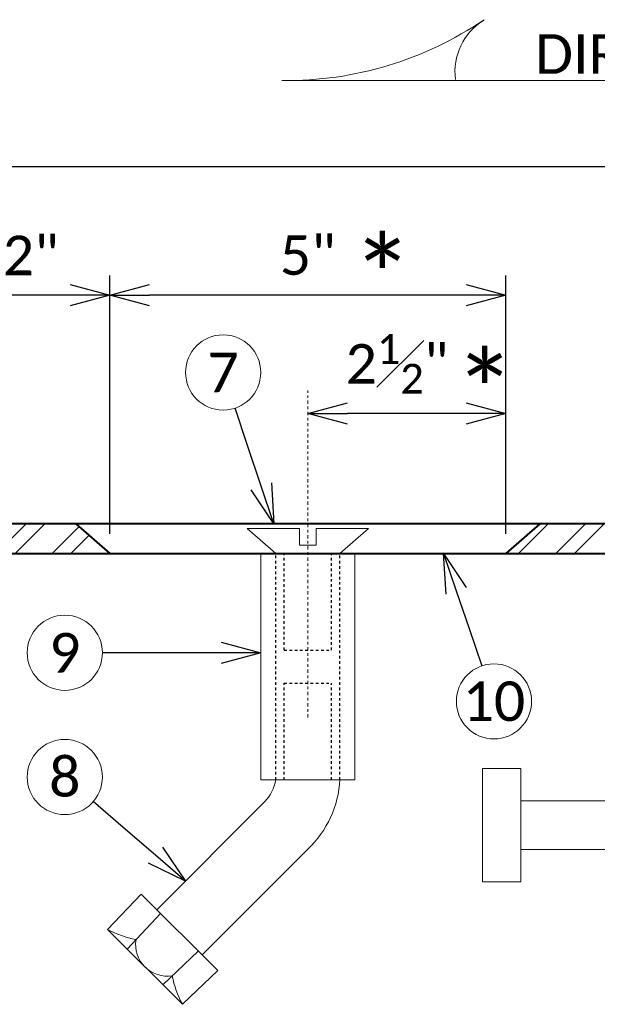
# Model space of a CAD drawing. Header units: metres. Extents: x -113 to 705, y -50 to 519.
# Tile 168 of 208: x 75 to 97, y 294 to 332. Entities that reach past the tile are written whole.
import ezdxf
from ezdxf import colors
from ezdxf.entities.mleader import LeaderData, LeaderLine
from ezdxf.enums import TextEntityAlignment as Align
from ezdxf.math import Vec2, Vec3

# ---------------------------------------------------------------- set-up
doc = ezdxf.new("R2010")
doc.units = ezdxf.units.M
doc.header["$MEASUREMENT"] = 0
doc.linetypes.add('Wisdot2', pattern=[0.125, 0.0625, -0.0625])
doc.linetypes.add('Wisdot4', pattern=[0.28125, 0.125, -0.0625, 0.03125, -0.0625])
for name, color, linetype, lineweight in [('B_ANNO_DIM', 7, 'Continuous', 18), ('B_ANNO_SYMB', 7, 'Continuous', 18), ('B_ANNO_TEXT', 7, 'Continuous', 18), ('B_CNTR', 1, 'Wisdot4', 18), ('B_DETAIL', 7, 'Continuous', 18), ('B_DETAIL_HIDDEN', 7, 'Wisdot2', 25), ('B_DETAIL_OBJ', 7, 'Continuous', 40), ('B_STEEL', 92, 'Continuous', 18)]:
    doc.layers.add(name, color=color, linetype=linetype, lineweight=lineweight)
doc.styles.add('Annotative', font='calibri.ttf', dxfattribs={"height": 0.0625})
doc.styles.get("Standard").update_dxf_attribs({"font": 'calibri.ttf'})
doc.dimstyles.new('Annotative', dxfattribs={"dimscale": 0, "dimtxt": 0.0625, "dimasz": 0.0625, "dimexe": 0.03125, "dimexo": 0.03125, "dimgap": 0.03125, "dimtad": 1, "dimdec": 3, "dimzin": 3, "dimdsep": 46, "dimlunit": 4, "dimtxsty": 'Standard', "dimblk": 'OPEN30', "dimcen": 0.03125, "dimaunit": 1, "dimadec": 0, "dimazin": 3, "dimtfac": 0.75, "dimtdec": 3, "dimtofl": 0, "dimtmove": 0, "dimatfit": 3, "dimldrblk": 'OPEN30', "dimfxl": 1, "dimtfill": 1, "dimfrac": 1, "dimtolj": 1, "dimtzin": 0, "dimarcsym": 0})

# ---------------------------------------------------------------- blocks, each defined once
blk = doc.blocks.new('_Open30')
at = {"color": 0, "linetype": 'ByBlock', "lineweight": -2}
for p, q in [((-1, 0.268), (0, 0)), ((0, 0), (-1, -0.268)), ((0, 0), (-1, 0))]:
    blk.add_line(p, q, dxfattribs=at)
blk = doc.blocks.new('*D1848')
at = {"layer": 'B_ANNO_DIM', "color": 0, "lineweight": -2, "transparency": 16777216}
for p, q in [((185.549, 46.513), (185.549, 60.052)), ((252.01, 46.513), (252.01, 60.052)), ((250.51, 59.302), (187.049, 59.302))]:
    blk.add_line(p, q, dxfattribs=at)
at = {"layer": 'Defpoints', "color": 0, "transparency": 16777216}
for p in [(185.549, 59.302), (185.549, 45.763), (252.01, 45.763)]:
    blk.add_point(p, dxfattribs=at)
at = {"layer": 'B_ANNO_DIM', "color": 0, "lineweight": -2, "transparency": 16777216, "xscale": 1.5, "yscale": 1.5, "zscale": 1.5, "rotation": 180}
blk.add_blockref('_Open30', (185.549, 59.302), dxfattribs=at)
at = {"layer": 'B_ANNO_DIM', "color": 0, "lineweight": -2, "transparency": 16777216, "xscale": 1.5, "yscale": 1.5, "zscale": 1.5}
blk.add_blockref('_Open30', (252.01, 59.302), dxfattribs=at)
at = {"layer": 'B_ANNO_DIM', "color": 0, "transparency": 16777216, "insert": (218.78, 60.821), "char_height": 1.5, "attachment_point": 5, "bg_fill": 3, "box_fill_scale": 1.25, "bg_fill_color": 256, "bg_fill_true_color": 13158600, "bg_fill_transparency": 0}
blk.add_mtext('\\A1;2\'-0"', dxfattribs=at)
blk = doc.blocks.new('*D1853')
at = {"layer": 'B_ANNO_DIM', "color": 0, "lineweight": -2, "transparency": 16777216}
for p, q in [((191.542, 45.388), (191.542, 55.187)), ((206.556, 45.388), (206.556, 55.187)), ((205.056, 54.437), (193.042, 54.437))]:
    blk.add_line(p, q, dxfattribs=at)
at = {"layer": 'Defpoints', "color": 0, "transparency": 16777216}
for p in [(191.542, 54.437), (191.542, 44.638), (206.556, 44.638)]:
    blk.add_point(p, dxfattribs=at)
at = {"layer": 'B_ANNO_DIM', "color": 0, "lineweight": -2, "transparency": 16777216, "xscale": 1.5, "yscale": 1.5, "zscale": 1.5, "rotation": 180}
blk.add_blockref('_Open30', (191.542, 54.437), dxfattribs=at)
at = {"layer": 'B_ANNO_DIM', "color": 0, "lineweight": -2, "transparency": 16777216, "xscale": 1.5, "yscale": 1.5, "zscale": 1.5}
blk.add_blockref('_Open30', (206.556, 54.437), dxfattribs=at)
at = {"layer": 'B_ANNO_DIM', "color": 0, "transparency": 16777216, "insert": (199.049, 55.948), "char_height": 1.5, "attachment_point": 5, "bg_fill": 3, "box_fill_scale": 1.25, "bg_fill_color": 256, "bg_fill_true_color": 13158600, "bg_fill_transparency": 0}
blk.add_mtext('\\A1;5"', dxfattribs=at)
blk = doc.blocks.new('*D1891')
at = {"layer": 'B_ANNO_DIM', "color": 0, "lineweight": -2, "transparency": 16777216}
blk.add_line((190.042, 54.437), (187.049, 54.437), dxfattribs=at)
at = {"layer": 'Defpoints', "color": 0, "transparency": 16777216}
for p in [(185.549, 54.437), (185.549, 54.437), (191.542, 54.437)]:
    blk.add_point(p, dxfattribs=at)
at = {"layer": 'B_ANNO_DIM', "color": 0, "lineweight": -2, "transparency": 16777216, "xscale": 1.5, "yscale": 1.5, "zscale": 1.5, "rotation": 180}
blk.add_blockref('_Open30', (185.549, 54.437), dxfattribs=at)
at = {"layer": 'B_ANNO_DIM', "color": 0, "lineweight": -2, "transparency": 16777216, "xscale": 1.5, "yscale": 1.5, "zscale": 1.5}
blk.add_blockref('_Open30', (191.542, 54.437), dxfattribs=at)
at = {"layer": 'B_ANNO_DIM', "color": 0, "transparency": 16777216, "insert": (188.546, 55.944), "char_height": 1.5, "attachment_point": 5, "bg_fill": 3, "box_fill_scale": 1.25, "bg_fill_color": 256, "bg_fill_true_color": 13158600, "bg_fill_transparency": 0}
blk.add_mtext('\\A1;2"', dxfattribs=at)
blk = doc.blocks.new('*D1842')
at = {"layer": 'B_ANNO_DIM', "color": 0, "lineweight": -2, "transparency": 16777216}
blk.add_line((205.056, 49.949), (200.549, 49.949), dxfattribs=at)
at = {"layer": 'Defpoints', "color": 0, "transparency": 16777216}
for p in [(199.049, 49.949), (199.049, 49.949), (206.556, 49.949)]:
    blk.add_point(p, dxfattribs=at)
at = {"layer": 'B_ANNO_DIM', "color": 0, "lineweight": -2, "transparency": 16777216, "xscale": 1.5, "yscale": 1.5, "zscale": 1.5, "rotation": 180}
blk.add_blockref('_Open30', (199.049, 49.949), dxfattribs=at)
at = {"layer": 'B_ANNO_DIM', "color": 0, "lineweight": -2, "transparency": 16777216, "xscale": 1.5, "yscale": 1.5, "zscale": 1.5}
blk.add_blockref('_Open30', (206.556, 49.949), dxfattribs=at)
at = {"layer": 'B_ANNO_DIM', "color": 0, "transparency": 16777216, "insert": (202.433, 51.831), "char_height": 1.5, "attachment_point": 5, "bg_fill": 3, "box_fill_scale": 1.25, "bg_fill_color": 256, "bg_fill_true_color": 13158600, "bg_fill_transparency": 0}
blk.add_mtext('\\A1;2{\\H0.75x;\\S1#2;}"', dxfattribs=at)
blk = doc.blocks.new('*U1841')
at = {"layer": 'B_STEEL'}
h = blk.add_hatch(dxfattribs=at)
h.set_pattern_fill('ANSI32', color=256, scale=4)
h.set_pattern_definition([(45, (147.736, -313.11), (-1.06066, 1.06066), []), (45, (148.4431, -313.11), (-1.06066, 1.06066), [])])
h.paths.add_polyline_path([(234.1182, 45.7634), (243.5557, 45.7634), (244.8491, 44.6384), (234.1182, 44.6384)])
h.paths.add_polyline_path([(228.2622, 45.7634), (234.1182, 45.7634), (234.1182, 44.6384), (228.2622, 44.6384)])
h.paths.add_polyline_path([(207.8419, 45.7634), (228.2622, 45.7634), (228.2622, 44.6384), (206.5558, 44.6384)])
h.paths.add_polyline_path([(185.5489, 45.7634), (190.2529, 45.7634), (191.5421, 44.6384), (185.5489, 44.6384)])
h.paths.add_polyline_path([(248.5785, 45.7634), (252.0101, 45.7634), (252.0101, 44.6384), (247.2851, 44.6384)])
at = {"layer": 'B_ANNO_DIM'}
blk.add_line((198.0623, 62.5768), (232.6897, 62.5768), dxfattribs=at)
for centre, radius, start, end in [((198.2462, 75.8647), 13.2866, 269.35893, 304.28104), ((206.8979, 62.919), 2.2699, 121.40406, 187.55691)]:
    blk.add_arc(centre, radius, start, end, dxfattribs=at)
at = {"layer": 'B_ANNO_SYMB'}
for centre in [(189.8327, 40.8715), (206.1077, 39.0258), (189.8327, 36.1581)]:
    blk.add_circle(centre, 1.4255, dxfattribs=at)
at = {"layer": 'B_DETAIL'}
for p, q in [((197.4161, 35.224), (193.3223, 31.1241)), ((199.0451, 33.4199), (195.0401, 29.4089)), ((217.027, 33.4147), (207.129, 33.4147)), ((192.7263, 31.7192), (191.4511, 30.3732)), ((192.7263, 31.7192), (195.6361, 28.8138)), ((193.4688, 30.9778), (192.1936, 29.6319)), ((191.4511, 30.3732), (194.292, 27.5366)), ((194.8936, 29.5552), (193.5495, 28.2779)), ((195.6361, 28.8138), (194.292, 27.5366))]:
    blk.add_line(p, q, dxfattribs=at)
at = {"layer": 'B_DETAIL', "flags": 128}
for points in [[(200.2669, 44.6384), (201.3499, 45.5804), (199.3609, 45.5804), (199.3609, 44.9504), (198.7339, 44.9504), (198.7339, 45.5804), (196.7479, 45.5804), (197.8309, 44.6384)], [(200.8339, 44.6384), (200.8339, 36.0554), (197.2639, 36.0554), (197.2639, 44.6384)], [(217.027, 35.2517), (207.129, 35.2517)]]:
    blk.add_lwpolyline(points, dxfattribs=at)
blk.add_lwpolyline([(207.129, 32.187), (205.6686, 32.187), (205.6686, 36.4793), (207.129, 36.4793)], close=True, dxfattribs=at)
at = {"layer": 'B_DETAIL'}
for centre, radius, start, end in [((196.3599, 36.2703), 1.4866, 315.27058, 351.6902), ((196.3502, 36.2703), 3.9226, 313.39403, 356.86011), ((193.7198, 29.8045), 1.2008, 171.08219, 279.02086)]:
    blk.add_arc(centre, radius, start, end, dxfattribs=at)
blk.add_ellipse((192.9274, 33.4936), major_axis=(2.6211, -2.6179), ratio=0.924121, start_param=5.0310194, end_param=5.3471517, dxfattribs=at)
at = {"layer": 'B_DETAIL', "extrusion": (0, 0, -1)}
blk.add_ellipse((197.4102, 29.0176), major_axis=(-2.6218, 2.6172), ratio=0.924121, start_param=5.0310194, end_param=5.3471517, dxfattribs=at)
at = {"layer": 'B_DETAIL_HIDDEN', "ltscale": 0.5}
for p, q in [((197.8309, 36.0554), (197.8309, 44.6384)), ((198.1519, 40.9694), (198.1519, 44.6384)), ((199.9459, 40.9694), (199.9459, 44.6384)), ((200.2669, 36.0554), (200.2669, 44.6384)), ((198.1519, 40.9694), (199.9459, 40.9694)), ((198.1519, 36.0554), (198.1519, 39.7244)), ((198.1519, 39.7244), (199.9459, 39.7244)), ((199.9459, 36.0554), (199.9459, 39.7244))]:
    blk.add_line(p, q, dxfattribs=at)
at = {"layer": 'B_DETAIL_OBJ'}
for p, q in [((190.2529, 45.7634), (191.5421, 44.6384)), ((207.8419, 45.7634), (206.5558, 44.6384))]:
    blk.add_line(p, q, dxfattribs=at)
at = {"style": 'Annotative'}
blk.add_attdef('DIM4', text='', height=1.5, dxfattribs=at).set_placement((73.9918, 167.7838), align=Align.MIDDLE_CENTER)
at = {"layer": 'B_ANNO_DIM', "insert": (229.5616, 62.8161), "char_height": 1.5, "attachment_point": 9, "line_spacing_factor": 0.8, "style": 'Annotative'}
blk.add_mtext('{\\C256;DIRECTION OF TRAFFIC}', dxfattribs=at)
at = {"layer": 'B_ANNO_TEXT', "char_height": 1.5, "width": 3.563823, "attachment_point": 5, "style": 'Annotative'}
for s, insert in [('9', (189.8327, 40.8715)), ('10', (206.1077, 39.0258)), ('8', (189.8327, 36.1581))]:
    blk.add_mtext(s, dxfattribs=dict(at, insert=insert))
at = {"layer": 'B_ANNO_DIM'}
ml = blk.add_multileader_mtext('Standard', dxfattribs=at)
ml.set_content('', color=256)
ml.set_leader_properties()
ml.set_arrow_properties(name='OPEN30')
ml.build(insert=Vec2(0, 0))
ml.multileader.update_dxf_attribs({"text_right_attachment_type": 3, "dogleg_length": 0.0625, "arrow_head_size": 1.5, "scale": 24})
ctx = ml.context
ctx.base_point, ctx.scale, ctx.char_height, ctx.arrow_head_size, ctx.landing_gap_size, ctx.plane_origin, ctx.plane_x_axis, ctx.plane_y_axis = Vec3(191.2582, 40.8715), 24, 1.5, 1.5, 0.75, Vec3(196.2361, 40.8715), Vec3(-1, 0), Vec3(0, -1)
ctx.right_attachment = 3
notes = []
notes.append((ctx, [(0, (1, 1, 0), (192.7582, 40.8715), (-1, 0), 1.5, [(0, [(197.2639, 40.8715), (192.7582, 40.8715), (192.7582, 40.8715)], 0, [])])]))
ctx.mtext.insert, ctx.mtext.text_direction, ctx.mtext.rotation, ctx.mtext.flow_direction = Vec3(190.5082, 40.1215), Vec3(-1, 0), 3.1415927, 5
ml = blk.add_multileader_mtext('Standard', dxfattribs=at)
ml.set_content('', color=256)
ml.set_leader_properties()
ml.set_arrow_properties(name='OPEN30')
ml.build(insert=Vec2(0, 0))
ml.multileader.update_dxf_attribs({"text_right_attachment_type": 3, "dogleg_length": 0.0625, "arrow_head_size": 1.5, "scale": 24})
ctx = ml.context
ctx.base_point, ctx.scale, ctx.char_height, ctx.arrow_head_size, ctx.landing_gap_size, ctx.plane_origin, ctx.plane_x_axis, ctx.plane_y_axis = Vec3(190.9118, 35.2266), 24, 1.5, 1.5, 0.75, Vec3(194.6801, 31.974), Vec3(-0.7570016, 0.6534131), Vec3(-0.6534131, -0.7570016)
ctx.right_attachment = 3
notes.append((ctx, [(0, (1, 1, 0), (192.0473, 34.2465), (-0.7570016, 0.6534131), 1.5, [(0, [(194.4066, 32.21), (192.0473, 34.2465), (192.0473, 34.2465)], 0, [])])]))
ctx.mtext.insert, ctx.mtext.text_direction, ctx.mtext.rotation, ctx.mtext.flow_direction = Vec3(189.854, 35.1489), Vec3(-0.7570016, 0.6534131), 2.4295083, 5
for ctx, leaders in notes:
    for number, flags, end, landing, length, lines in leaders:
        leader = LeaderData()
        leader.index, (leader.has_last_leader_line, leader.has_dogleg_vector, leader.attachment_direction) = number, flags
        leader.last_leader_point, leader.dogleg_vector, leader.dogleg_length = Vec3(end), Vec3(landing), length
        for number, points, colour, breaks in lines:
            line = LeaderLine()
            line.index, line.vertices, line.color, line.breaks = number, Vec3.list(points), colors.encode_raw_color(colour), breaks
            leader.lines.append(line)
        ctx.leaders.append(leader)
dim = blk.add_linear_dim(base=(185.5489, 59.3022), p1=(252.0101, 45.7634), p2=(185.5489, 45.7634), angle=180, dimstyle='Annotative', override={"dimlfac": 0.361}, dxfattribs=at)
dim.commit()
dim.dimension.update_dxf_attribs({"geometry": '*D1848', "text_midpoint": (218.7795, 60.8207)})
dim = blk.add_linear_dim(base=(191.5421, 54.4368), p1=(206.5558, 44.6384), p2=(191.5421, 44.6384), angle=180, dimstyle='Annotative', override={"dimlfac": 0.33}, dxfattribs=at)
dim.commit()
dim.dimension.update_dxf_attribs({"geometry": '*D1853', "text_midpoint": (199.0489, 54.4368), "dimtype": 160})
at = {"layer": 'B_ANNO_SYMB'}
blk.add_circle((195.8387, 51.5046), 1.4255, dxfattribs=at)
at = {"layer": 'B_CNTR'}
blk.add_line((199.0489, 38.4112), (199.0489, 50.8241), dxfattribs=at)
at = {"layer": 'B_DETAIL_OBJ', "flags": 128}
blk.add_lwpolyline([(252.0101, 45.7634), (185.5489, 45.7634), (185.5489, 44.6384), (252.0101, 44.6384), (252.0101, 45.7634)], dxfattribs=at)
at = {"layer": 'B_ANNO_TEXT', "insert": (200.7156, 56.5694, 3.369), "char_height": 3, "width": 218.746606, "attachment_point": 1, "line_spacing_factor": 0.9, "style": 'Annotative'}
blk.add_mtext('\\A1;*', dxfattribs=at)
at = {"layer": 'B_ANNO_TEXT', "insert": (195.8387, 51.5046), "char_height": 1.5, "width": 3.563823, "attachment_point": 5, "style": 'Annotative'}
blk.add_mtext('7', dxfattribs=at)
at = {"layer": 'B_ANNO_DIM'}
dim = blk.add_linear_dim(base=(185.5489, 54.4368), p1=(191.5421, 54.4368), p2=(185.5489, 54.4368), angle=180, dimstyle='Annotative', override={"dimlfac": 0.34}, dxfattribs=at)
dim.commit()
dim.dimension.update_dxf_attribs({"geometry": '*D1891', "text_midpoint": (188.5455, 54.4368), "dimtype": 160})
ml = blk.add_multileader_mtext('Standard', dxfattribs=at)
ml.set_content('', color=256)
ml.set_leader_properties()
ml.set_arrow_properties(name='OPEN30')
ml.build(insert=Vec2(0, 0))
ml.multileader.update_dxf_attribs({"text_right_attachment_type": 3, "dogleg_length": 0.0625, "arrow_head_size": 1.5, "scale": 24})
ctx = ml.context
ctx.base_point, ctx.scale, ctx.char_height, ctx.arrow_head_size, ctx.landing_gap_size, ctx.plane_origin, ctx.plane_x_axis, ctx.plane_y_axis = Vec3(195.815, 51.5752), 24, 1.5, 1.5, 0.75, Vec3(197.8721, 45.4326), Vec3(0.3175593, -0.9482384), Vec3(0.9482384, 0.3175593)
ctx.right_attachment = 3
notes = []
notes.append((ctx, [(0, (1, 1, 0), (196.7677, 48.7305), (-0.3175593, 0.9482384), 1.5, [(0, [(197.7614, 45.7634), (196.7677, 48.7305), (196.7677, 48.7305)], 0, [])])]))
ctx.mtext.insert, ctx.mtext.text_direction, ctx.mtext.rotation, ctx.mtext.flow_direction = Vec3(195.342, 50.6258), Vec3(-0.3175593, 0.9482384), 1.8939507, 5
ml = blk.add_multileader_mtext('Standard', dxfattribs=at)
ml.set_content('', color=256)
ml.set_leader_properties()
ml.set_arrow_properties(name='OPEN30')
ml.build(insert=Vec2(0, 0))
ml.multileader.update_dxf_attribs({"text_right_attachment_type": 3, "dogleg_length": 0.0625, "arrow_head_size": 1.5, "scale": 24})
ctx = ml.context
ctx.base_point, ctx.scale, ctx.char_height, ctx.arrow_head_size, ctx.landing_gap_size, ctx.plane_origin, ctx.plane_x_axis, ctx.plane_y_axis = Vec3(206.1318, 38.9553), 24, 1.5, 1.5, 0.75, Vec3(204.0371, 45.0852), Vec3(-0.323355, 0.9462777), Vec3(-0.9462777, -0.323355)
ctx.right_attachment = 3
notes.append((ctx, [(0, (1, 1, 0), (205.1617, 41.7941), (0.323355, -0.9462777), 1.5, [(0, [(204.1898, 44.6384), (205.1617, 41.7941), (205.1617, 41.7941)], 0, [])])]))
ctx.mtext.insert, ctx.mtext.text_direction, ctx.mtext.rotation, ctx.mtext.flow_direction = Vec3(206.599, 39.9075), Vec3(0.323355, -0.9462777), 5.0416618, 5
for ctx, leaders in notes:
    for number, flags, end, landing, length, lines in leaders:
        leader = LeaderData()
        leader.index, (leader.has_last_leader_line, leader.has_dogleg_vector, leader.attachment_direction) = number, flags
        leader.last_leader_point, leader.dogleg_vector, leader.dogleg_length = Vec3(end), Vec3(landing), length
        for number, points, colour, breaks in lines:
            line = LeaderLine()
            line.index, line.vertices, line.color, line.breaks = number, Vec3.list(points), colors.encode_raw_color(colour), breaks
            leader.lines.append(line)
        ctx.leaders.append(leader)
dim = blk.add_linear_dim(base=(199.0489, 49.9488), p1=(206.5558, 49.9488), p2=(199.0489, 49.9488), angle=180, dimstyle='Annotative', override={"dimlfac": 0.34}, dxfattribs=at)
dim.commit()
dim.dimension.update_dxf_attribs({"geometry": '*D1842', "text_midpoint": (202.4331, 49.9488), "dimtype": 160})
at = {"layer": 'B_ANNO_TEXT', "insert": (204.596, 52.1998, 3.369), "char_height": 3, "width": 218.746606, "attachment_point": 1, "line_spacing_factor": 0.9, "style": 'Annotative'}
blk.add_mtext('\\A1;*', dxfattribs=at)

msp = doc.modelspace()

# ---------------------------------------------------------------- block references
msp.add_blockref('*U1841', (-112.829, 266.839))

doc.saveas('drawing.dxf')
